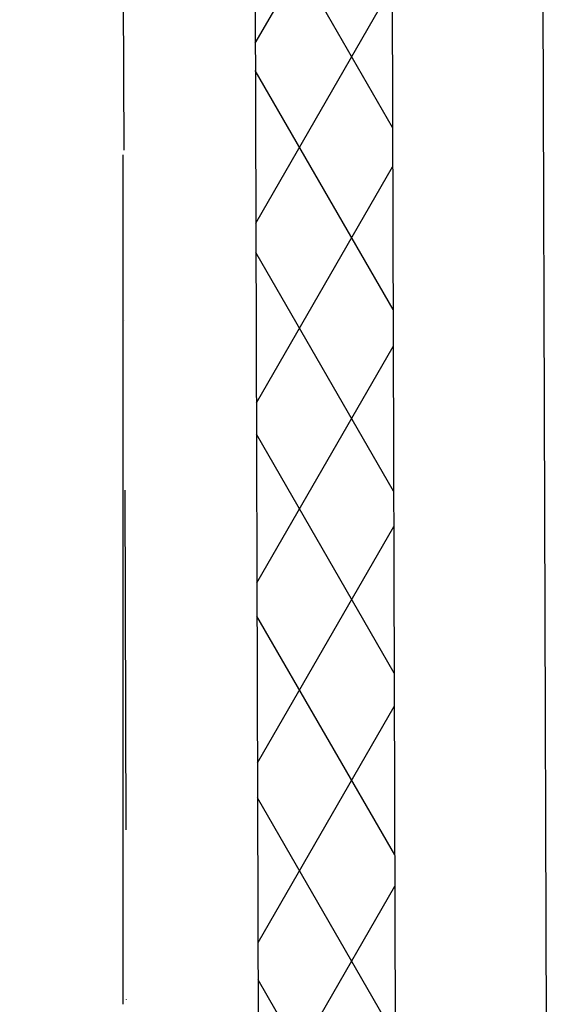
# Model space of a CAD drawing. Header units: millimetres. Extents: x -32221 to 212500, y 31663 to 93766.
# Tile 226 of 256: x 90165 to 90563, y 46854 to 47590. Entities that reach past the tile are written whole.
import ezdxf

# ---------------------------------------------------------------- set-up
doc = ezdxf.new("R2010")
doc.units = ezdxf.units.MM
doc.linetypes.add('DASHDOTX2', pattern=[50.8, 25.4, -12.7, 0, -12.7])
doc.layers.add('osie', color=251, linetype='Continuous')
doc.layers.add('Sciany', color=251, linetype='Continuous')

msp = doc.modelspace()

# ---------------------------------------------------------------- hatches: boundary and pattern name
at = {"layer": 'Sciany', "true_color": 0x636466, "transparency": 33554687}
h = msp.add_hatch(dxfattribs=at)
h.set_pattern_fill('DIAMONDS', color=251, scale=21.298246, angle=360, style=0)
h.set_pattern_definition([(60, (74679.455, 27072.76), (-58.56231, 33.81097), []), (120, (74679.455, 27072.76), (-58.56231, -33.81097), [])])
h.paths.add_polyline_path([(88656.625, 62052.787), (79453.975, 62062.25), (79453.975, 61960.019), (88656.519, 61950.599)])
h.paths.add_polyline_path([(90450.502, 59450.093), (90442.433, 62050.95), (89849.325, 62051.56), (89849.219, 61949.228), (90340.202, 61948.719), (90347.912, 59463.521)])
h.paths.add_polyline_path([(89271.837, 47649.75), (89271.837, 50675.258), (89166.831, 50684.438), (89169.606, 47649.62)])
h.paths.add_polyline_path([(90134.206, 47841.043), (90143.718, 47841.033), (90340.202, 47840.829), (90347.912, 45355.632), (90450.502, 45342.204), (90442.433, 47943.061), (90152.927, 47943.33), (90134.217, 47943.347), (90134.251, 47884.562)])
h.paths.add_polyline_path([(79426.116, 33439.499), (89271.837, 33439.499), (89271.837, 36567.368), (89166.831, 36576.548), (89169.606, 33541.73), (79426.206, 33529.807)])

# ---------------------------------------------------------------- linework, layer by layer
at = {"layer": 'osie', "color": 251, "linetype": 'DASHDOTX2', "ltscale": 25, "true_color": 0x636466}
msp.add_line((90241.854, 62730.045), (90241.854, 33019.002), dxfattribs=at)
at = {"layer": 'Sciany', "color": 251, "true_color": 0x636466}
for p, q in [((90554.939, 48061.688), (90563.422, 45327.423)), ((90442.433, 47943.061), (90450.502, 45342.204)), ((90340.202, 47840.829), (90347.912, 45355.632))]:
    msp.add_line(p, q, dxfattribs=at)
at = {"layer": 'Sciany', "color": 251, "linetype": 'DASHDOTX2', "ltscale": 10, "true_color": 0x636466}
msp.add_line((90241.854, 47746.34), (90248.958, 45374.804), dxfattribs=at)

doc.saveas('drawing.dxf')
